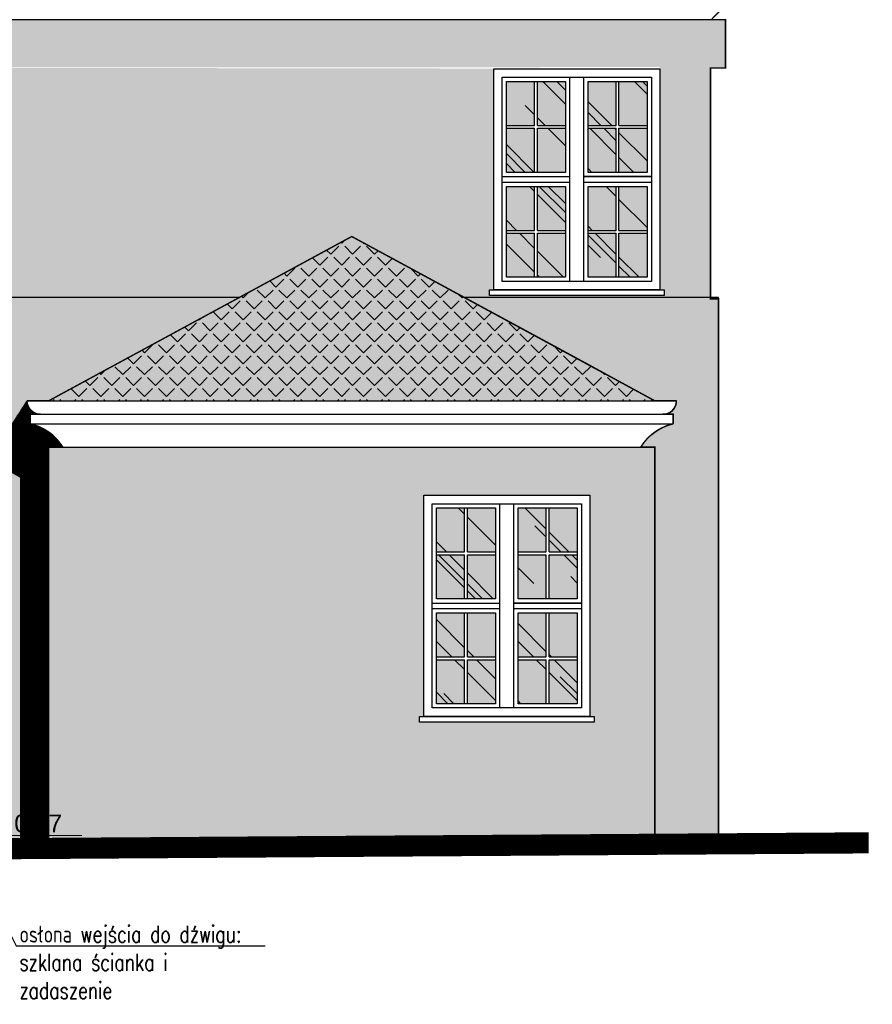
# Model space of a CAD drawing. Header units: millimetres. Extents: x -33628 to -373, y -3399 to 2697.
# Tile 5 of 99: x -31501 to -30895, y -1284 to -585. Entities that reach past the tile are written whole.
import ezdxf
from ezdxf import colors
from ezdxf.entities.mleader import LeaderData, LeaderLine
from ezdxf.math import Vec2, Vec3

# ---------------------------------------------------------------- set-up
doc = ezdxf.new("R2010")
doc.units = ezdxf.units.MM
doc.header["$LTSCALE"] = 0.2
doc.header["$MEASUREMENT"] = 0
for name, color, linetype, true_color in [('_md-cokół', 7, 'Continuous', 0xb90000), ('_md-dach czerwień', 7, 'Continuous', 0xff7c51), ('_md-kolor 1', 7, 'Continuous', 0xffd2a8), ('_md-kolor 2', 7, 'Continuous', 0xffc31e), ('_md-szyby tło', 7, 'Continuous', 0xd6f4fe)]:
    doc.layers.add(name, color=color, linetype=linetype, true_color=true_color)
for name, color, linetype in [('_MD-DACHÓWKA', 7, 'Continuous'), ('_md-elewacje', 7, 'Continuous'), ('_md-elewacje-obrysowe', 2, 'Continuous'), ('A-opis', 7, 'Continuous'), ('A-szkło', 154, 'Continuous'), ('A-teren', 7, 'Continuous')]:
    doc.layers.add(name, color=color, linetype=linetype)
doc.layers.add('A_OPIS', color=2, linetype='Continuous', lineweight=13)
doc.styles.add('Arch-Dim', font='romans.shx', dxfattribs={"width": 0.75})
doc.styles.add('ODNOŚNIKI', font='arial.ttf')

# ---------------------------------------------------------------- blocks, each defined once
blk = doc.blocks.new('ZNAK-POZIOM przekrój')
at = {"ltscale": 10}
for p in [(0, 7.68), (-3.13, 3.12)]:
    blk.add_line(p, (0, 0), dxfattribs=at)
at = {"ltscale": 5}
blk.add_line((10.19, 3.12), (-3.13, 3.12), dxfattribs=at)
at = {"style": 'ODNOŚNIKI', "flags": 4}
for tag, p in [('ZNAK', (-2.76, 3.59)), ('POZIOM', (0.61, 3.59))]:
    blk.add_attdef(tag, p, '', height=2.5, dxfattribs=at)
blk = doc.blocks.new('_Dot')
at = {"color": 0, "linetype": 'ByBlock', "lineweight": -2}
blk.add_line((-0.5, 0), (-1, 0), dxfattribs=at)
at = {"color": 0, "linetype": 'ByBlock', "const_width": 0.5}
blk.add_lwpolyline([(-0.25, 0, 1), (0.25, 0, 1)], format="xyb", close=True, dxfattribs=at)

msp = doc.modelspace()

# ---------------------------------------------------------------- hatches: boundary and pattern name
at = {"layer": '_md-cokół'}
h = msp.add_hatch(color=256, dxfattribs=at)
h.dxf.hatch_style = 1
h.paths.add_polyline_path([(-31480.29, -1168.3), (-31480.29, -1143.46), (-31500.34, -1143.46), (-31500.34, -1168.43)])
h.paths.add_polyline_path([(-31522.83, -1168.58), (-31528.79, -1143.46), (-31628.31, -1143.46), (-31628.31, -1164.25)])
h.paths.add_polyline_path([(-31522.83, -1168.28), (-31500.34, -1168.43), (-31500.34, -1143.46), (-31528.79, -1143.46)])
h = msp.add_hatch(color=256, dxfattribs=at)
h.dxf.hatch_style = 1
h.paths.add_polyline_path([(-31049.65, -1165.36), (-31049.65, -1143.46), (-31480.29, -1143.46), (-31480.29, -1168.3)])
h.paths.add_polyline_path([(-31004.45, -1165.06), (-31004.45, -1143.46), (-31049.65, -1143.46), (-31049.65, -1165.36)])
at = {"layer": '_md-dach czerwień'}
h = msp.add_hatch(color=256, dxfattribs=at)
h.dxf.hatch_style = 1
h.paths.add_polyline_path([(-31049.65, -855.46), (-31106.49, -824.42), (-31264.97, -738.77), (-31423.45, -824.42), (-31480.29, -855.46)])
at = {"layer": '_MD-DACHÓWKA'}
h = msp.add_hatch(dxfattribs=at)
h.set_pattern_fill('ANGLE', color=256, scale=40, angle=45)
h.set_pattern_definition([(45, (595.056, -1560.246), (-7.7781746, 7.7781746), [8, -3]), (135, (595.056, -1560.246), (-7.7781746, -7.7781746), [8, -3])])
h.paths.add_polyline_path([(-31049.65, -855.46), (-31106.49, -824.42), (-31264.97, -738.77), (-31423.45, -824.42), (-31480.29, -855.46)])
at = {"layer": '_md-kolor 1'}
h = msp.add_hatch(color=256, dxfattribs=at)
h.dxf.hatch_style = 1
h.paths.add_polyline_path([(-31046.12, -618.47), (-30999.45, -618.45), (-30999.45, -584.81), (-31009.45, -584.81), (-31639.62, -584.81), (-31639.63, -618.81)])
h = msp.add_hatch(color=256, dxfattribs=at)
h.dxf.hatch_style = 1
h.paths.add_polyline_path([(-31480.29, -855.46), (-31423.45, -824.42), (-31345.01, -782.03), (-31619.05, -782.03), (-31619.05, -897.9), (-31554.57, -922.53), (-31529.44, -922.53), (-31529.44, -932.12), (-31507.83, -940.38), (-31507.76, -940.38), (-31507.76, -942.38), (-31507.76, -1068.02), (-31500.34, -1075.69), (-31500.34, -909.66), (-31515.21, -901.3), (-31515.21, -885.81), (-31495.63, -855.46), (-31480.29, -855.46)])
h.paths.add_polyline_path([(-31570.02, -922.53), (-31619.05, -903.8), (-31619.05, -922.53)])
h.paths.add_polyline_path([(-31500.34, -1143.46), (-31500.34, -1075.69), (-31507.76, -1068.02), (-31507.76, -1143.46)])
h = msp.add_hatch(color=256, dxfattribs=at)
h.dxf.hatch_style = 1
h.paths.add_polyline_path([(-31004.45, -1143.46), (-31004.45, -782.03), (-31184.93, -782.03), (-31106.49, -824.42), (-31049.65, -855.46), (-31034.31, -855.46, -0.414229), (-31043.88, -865.03), (-31036.53, -865.03), (-31036.53, -871.79, 0.203197), (-31059.65, -888.31), (-31049.65, -888.31), (-31049.65, -1143.46)])
at = {"layer": '_md-kolor 1', "transparency": 33554687}
h = msp.add_hatch(dxfattribs=at)
h.set_pattern_fill('ANSI37', color=256)
h.set_pattern_definition([(45, (0, 10.33097), (-0.08838834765, 0.08838834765), []), (135, (0, 10.33097), (-0.08838834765, -0.08838834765), [])])
edge = h.paths.add_edge_path()
edge.add_line((-31495.63, -855.46), (-31515.21, -885.81))
edge.add_line((-31515.21, -885.81), (-31515.21, -901.3))
edge.add_line((-31515.21, -901.3), (-31500.34, -909.66))
edge.add_line((-31500.34, -909.66), (-31500.34, -1173.43))
edge.add_line((-31500.34, -1173.43), (-31480.29, -1173.43))
edge.add_line((-31480.29, -1173.43), (-31480.29, -888.31))
edge.add_line((-31480.29, -888.31), (-31470.29, -888.31))
edge.add_arc((-31501.33, -907.33), 36.4, 31.49637, 77.44013)
edge.add_line((-31493.42, -871.79), (-31493.42, -865.03))
edge.add_line((-31493.42, -865.03), (-31486.06, -865.03))
edge.add_arc((-31486.06, -855.46), 9.57, 179.99691, 270, ccw=False)
at = {"layer": '_md-kolor 1'}
h = msp.add_hatch(color=256, dxfattribs=at)
h.dxf.hatch_style = 1
h.paths.add_polyline_path([(-31480.29, -989.43), (-31213.83, -989.43), (-31213.83, -1079.53), (-31216.83, -1079.53), (-31216.83, -1083.53), (-31092.83, -1083.53), (-31092.83, -1079.53), (-31095.83, -1079.53), (-31095.83, -989.43), (-31049.65, -989.43), (-31049.65, -1143.46), (-31434.82, -1143.46), (-31480.29, -1096.43)])
h.paths.add_polyline_path([(-31480.29, -989.43), (-31480.29, -929.38), (-31480.29, -888.31), (-31049.65, -888.31), (-31049.65, -989.43), (-31095.83, -989.43), (-31095.83, -922.53), (-31213.83, -922.53), (-31213.83, -989.43)])
h = msp.add_hatch(color=256, dxfattribs=at)
h.dxf.hatch_style = 1
h.paths.add_polyline_path([(-31480.29, -1143.46), (-31434.82, -1143.46), (-31480.29, -1096.43)])
at = {"layer": '_md-kolor 2'}
h = msp.add_hatch(color=256, dxfattribs=at)
h.dxf.hatch_style = 1
h.paths.add_polyline_path([(-31639.65, -780.7), (-31526.44, -780.7), (-31526.44, -776.7), (-31529.44, -776.7), (-31529.44, -681.53), (-31164.12, -681.53), (-31164.12, -776.7), (-31167.12, -776.7), (-31167.12, -780.7), (-31043.12, -780.7), (-31043.12, -776.7), (-31046.12, -776.7), (-31046.12, -681.53), (-31010.18, -681.53), (-31010.12, -782.03), (-31184.93, -782.03), (-31264.97, -738.77), (-31345.01, -782.03), (-31639.65, -782.03)])
h.paths.add_polyline_path([(-31529.44, -681.53), (-31529.44, -619.7), (-31639.63, -618.81), (-31046.12, -619.7), (-31164.12, -619.7), (-31164.12, -681.53)])
h = msp.add_hatch(color=256, dxfattribs=at)
h.dxf.hatch_style = 1
h.paths.add_polyline_path([(-31010.12, -681.53), (-31010.21, -619.03), (-30999.45, -619.03), (-30999.45, -618.45), (-31046.12, -618.47), (-31046.12, -619.7), (-31046.12, -681.53)])
at = {"layer": '_md-szyby tło'}
h = msp.add_hatch(color=256, dxfattribs=at)
h.dxf.hatch_style = 1
h.paths.add_polyline_path([(-31055.12, -628.7), (-31055.12, -659.95), (-31075.12, -659.95), (-31075.12, -628.7)])
h.paths.add_polyline_path([(-31077.12, -659.95), (-31097.12, -659.95), (-31097.12, -628.7), (-31077.12, -628.7)])
h.paths.add_polyline_path([(-31097.12, -693.2), (-31097.12, -661.95), (-31077.12, -661.95), (-31077.12, -693.2)])
h.paths.add_polyline_path([(-31055.12, -693.2), (-31075.12, -693.2), (-31075.12, -661.95), (-31055.12, -661.95)])
h.paths.add_polyline_path([(-31055.12, -703.2), (-31055.12, -734.45), (-31075.12, -734.45), (-31075.12, -703.2)])
h.paths.add_polyline_path([(-31077.12, -734.45), (-31097.12, -734.45), (-31097.12, -703.2), (-31077.12, -703.2)])
h.paths.add_polyline_path([(-31097.12, -767.7), (-31097.12, -736.45), (-31077.12, -736.45), (-31077.12, -767.7)])
h.paths.add_polyline_path([(-31055.12, -767.7), (-31075.12, -767.7), (-31075.12, -736.45), (-31055.12, -736.45)])
h.paths.add_polyline_path([(-31113.12, -767.7), (-31133.12, -767.7), (-31133.12, -736.45), (-31113.12, -736.45)])
h.paths.add_polyline_path([(-31155.12, -767.7), (-31155.12, -736.45), (-31135.12, -736.45), (-31135.12, -767.7)])
h.paths.add_polyline_path([(-31135.12, -734.45), (-31155.12, -734.45), (-31155.12, -703.2), (-31135.12, -703.2)])
h.paths.add_polyline_path([(-31155.12, -693.2), (-31155.12, -661.95), (-31135.12, -661.95), (-31135.12, -693.2)])
h.paths.add_polyline_path([(-31113.12, -693.2), (-31133.12, -693.2), (-31133.12, -661.95), (-31113.12, -661.95)])
h.paths.add_polyline_path([(-31113.12, -703.2), (-31113.12, -734.45), (-31133.12, -734.45), (-31133.12, -703.2)])
h.paths.add_polyline_path([(-31135.12, -659.95), (-31155.12, -659.95), (-31155.12, -628.7), (-31135.12, -628.7)])
h.paths.add_polyline_path([(-31113.12, -628.7), (-31113.12, -659.95), (-31133.12, -659.95), (-31133.12, -628.7)])
h = msp.add_hatch(color=256, dxfattribs=at)
h.dxf.hatch_style = 1
h.paths.add_polyline_path([(-31104.83, -1070.53), (-31124.83, -1070.53), (-31124.83, -1039.28), (-31104.83, -1039.28)])
h.paths.add_polyline_path([(-31146.83, -1070.53), (-31146.83, -1039.28), (-31126.83, -1039.28), (-31126.83, -1070.53)])
h.paths.add_polyline_path([(-31126.83, -1037.28), (-31146.83, -1037.28), (-31146.83, -1006.03), (-31126.83, -1006.03)])
h.paths.add_polyline_path([(-31104.83, -1006.03), (-31104.83, -1037.28), (-31124.83, -1037.28), (-31124.83, -1006.03)])
h.paths.add_polyline_path([(-31104.83, -996.03), (-31124.83, -996.03), (-31124.83, -964.78), (-31104.83, -964.78)])
h.paths.add_polyline_path([(-31146.83, -996.03), (-31146.83, -964.78), (-31126.83, -964.78), (-31126.83, -996.03)])
h.paths.add_polyline_path([(-31126.83, -962.78), (-31146.83, -962.78), (-31146.83, -931.53), (-31126.83, -931.53)])
h.paths.add_polyline_path([(-31104.83, -931.53), (-31104.83, -962.78), (-31124.83, -962.78), (-31124.83, -931.53)])
h.paths.add_polyline_path([(-31162.83, -931.53), (-31162.83, -962.78), (-31182.83, -962.78), (-31182.83, -931.53)])
h.paths.add_polyline_path([(-31184.83, -962.78), (-31204.83, -962.78), (-31204.83, -931.53), (-31184.83, -931.53)])
h.paths.add_polyline_path([(-31162.83, -1006.03), (-31162.83, -1037.28), (-31182.83, -1037.28), (-31182.83, -1006.03)])
h.paths.add_polyline_path([(-31184.83, -1037.28), (-31204.83, -1037.28), (-31204.83, -1006.03), (-31184.83, -1006.03)])
h.paths.add_polyline_path([(-31204.83, -1070.53), (-31204.83, -1039.28), (-31184.83, -1039.28), (-31184.83, -1070.53)])
h.paths.add_polyline_path([(-31204.83, -996.03), (-31204.83, -964.78), (-31184.83, -964.78), (-31184.83, -996.03)])
h.paths.add_polyline_path([(-31162.83, -996.03), (-31182.83, -996.03), (-31182.83, -964.78), (-31162.83, -964.78)])
h.paths.add_polyline_path([(-31162.83, -1070.53), (-31182.83, -1070.53), (-31182.83, -1039.28), (-31162.83, -1039.28)])
at = {"layer": 'A-szkło', "transparency": 33554679}
h = msp.add_hatch(dxfattribs=at)
h.set_pattern_fill('AR-RROOF', color=256, scale=50, angle=225)
h.set_pattern_definition([(315, (-2761.384, -1560.92), (113.137085, -42.42641), [750, -100, 250, -50]), (315, (-2696.68, -1590.266), (11.66726, 82.37794), [150, -16.5, 300, -37.5]), (315, (-2713.654, -1548.547), (207.53584, -160.159686), [400, -70, 200, -50])])
h.paths.add_polyline_path([(-31055.12, -628.7), (-31055.12, -659.95), (-31075.12, -659.95), (-31075.12, -628.7)])
h.paths.add_polyline_path([(-31077.12, -659.95), (-31097.12, -659.95), (-31097.12, -628.7), (-31077.12, -628.7)])
h.paths.add_polyline_path([(-31097.12, -693.2), (-31097.12, -661.95), (-31077.12, -661.95), (-31077.12, -693.2)])
h.paths.add_polyline_path([(-31055.12, -693.2), (-31075.12, -693.2), (-31075.12, -661.95), (-31055.12, -661.95)])
h.paths.add_polyline_path([(-31055.12, -703.2), (-31055.12, -734.45), (-31075.12, -734.45), (-31075.12, -703.2)])
h.paths.add_polyline_path([(-31077.12, -734.45), (-31097.12, -734.45), (-31097.12, -703.2), (-31077.12, -703.2)])
h.paths.add_polyline_path([(-31097.12, -767.7), (-31097.12, -736.45), (-31077.12, -736.45), (-31077.12, -767.7)])
h.paths.add_polyline_path([(-31055.12, -767.7), (-31075.12, -767.7), (-31075.12, -736.45), (-31055.12, -736.45)])
h.paths.add_polyline_path([(-31113.12, -767.7), (-31133.12, -767.7), (-31133.12, -736.45), (-31113.12, -736.45)])
h.paths.add_polyline_path([(-31155.12, -767.7), (-31155.12, -736.45), (-31135.12, -736.45), (-31135.12, -767.7)])
h.paths.add_polyline_path([(-31135.12, -734.45), (-31155.12, -734.45), (-31155.12, -703.2), (-31135.12, -703.2)])
h.paths.add_polyline_path([(-31155.12, -693.2), (-31155.12, -661.95), (-31135.12, -661.95), (-31135.12, -693.2)])
h.paths.add_polyline_path([(-31113.12, -693.2), (-31133.12, -693.2), (-31133.12, -661.95), (-31113.12, -661.95)])
h.paths.add_polyline_path([(-31113.12, -703.2), (-31113.12, -734.45), (-31133.12, -734.45), (-31133.12, -703.2)])
h.paths.add_polyline_path([(-31135.12, -659.95), (-31155.12, -659.95), (-31155.12, -628.7), (-31135.12, -628.7)])
h.paths.add_polyline_path([(-31113.12, -628.7), (-31113.12, -659.95), (-31133.12, -659.95), (-31133.12, -628.7)])
h = msp.add_hatch(dxfattribs=at)
h.set_pattern_fill('AR-RROOF', color=256, scale=50, angle=225)
h.set_pattern_definition([(315, (-2811.095, -1560.246), (113.137085, -42.42641), [750, -100, 250, -50]), (315, (-2746.395, -1589.59), (11.66726, 82.37794), [150, -16.5, 300, -37.5]), (315, (-2763.365, -1547.872), (207.53584, -160.159686), [400, -70, 200, -50])])
h.paths.add_polyline_path([(-31104.83, -1070.53), (-31124.83, -1070.53), (-31124.83, -1039.28), (-31104.83, -1039.28)])
h.paths.add_polyline_path([(-31146.83, -1070.53), (-31146.83, -1039.28), (-31126.83, -1039.28), (-31126.83, -1070.53)])
h.paths.add_polyline_path([(-31126.83, -1037.28), (-31146.83, -1037.28), (-31146.83, -1006.03), (-31126.83, -1006.03)])
h.paths.add_polyline_path([(-31104.83, -1006.03), (-31104.83, -1037.28), (-31124.83, -1037.28), (-31124.83, -1006.03)])
h.paths.add_polyline_path([(-31104.83, -996.03), (-31124.83, -996.03), (-31124.83, -964.78), (-31104.83, -964.78)])
h.paths.add_polyline_path([(-31146.83, -996.03), (-31146.83, -964.78), (-31126.83, -964.78), (-31126.83, -996.03)])
h.paths.add_polyline_path([(-31126.83, -962.78), (-31146.83, -962.78), (-31146.83, -931.53), (-31126.83, -931.53)])
h.paths.add_polyline_path([(-31104.83, -931.53), (-31104.83, -962.78), (-31124.83, -962.78), (-31124.83, -931.53)])
h.paths.add_polyline_path([(-31162.83, -931.53), (-31162.83, -962.78), (-31182.83, -962.78), (-31182.83, -931.53)])
h.paths.add_polyline_path([(-31184.83, -962.78), (-31204.83, -962.78), (-31204.83, -931.53), (-31184.83, -931.53)])
h.paths.add_polyline_path([(-31162.83, -1006.03), (-31162.83, -1037.28), (-31182.83, -1037.28), (-31182.83, -1006.03)])
h.paths.add_polyline_path([(-31184.83, -1037.28), (-31204.83, -1037.28), (-31204.83, -1006.03), (-31184.83, -1006.03)])
h.paths.add_polyline_path([(-31204.83, -1070.53), (-31204.83, -1039.28), (-31184.83, -1039.28), (-31184.83, -1070.53)])
h.paths.add_polyline_path([(-31204.83, -996.03), (-31204.83, -964.78), (-31184.83, -964.78), (-31184.83, -996.03)])
h.paths.add_polyline_path([(-31162.83, -996.03), (-31182.83, -996.03), (-31182.83, -964.78), (-31162.83, -964.78)])
h.paths.add_polyline_path([(-31162.83, -1070.53), (-31182.83, -1070.53), (-31182.83, -1039.28), (-31162.83, -1039.28)])

# ---------------------------------------------------------------- linework, layer by layer
msp.add_lwpolyline([(-31495.63, -855.46), (-31515.21, -885.81), (-31515.21, -901.3), (-31500.34, -909.66), (-31500.34, -1173.43), (-31480.29, -1173.43), (-31480.29, -888.31), (-31470.29, -888.31, 0.203197), (-31493.42, -871.79), (-31493.42, -865.03), (-31486.06, -865.03, -0.414229), (-31495.63, -855.46)], format="xyb")
at = {"layer": '_md-elewacje'}
for p, q in [((-30999.45, -584.81), (-30999.45, -619.03)), ((-31010.12, -619.03), (-31010.12, -782.03)), ((-31135.12, -659.95), (-31135.12, -628.7)), ((-31133.12, -659.95), (-31133.12, -628.7)), ((-31110.12, -770.7), (-31110.12, -625.7)), ((-31100.12, -770.7), (-31100.12, -625.7)), ((-31077.12, -659.95), (-31077.12, -628.7)), ((-31075.12, -659.95), (-31075.12, -628.7)), ((-31155.12, -659.95), (-31135.12, -659.95)), ((-31155.12, -661.95), (-31135.12, -661.95)), ((-31135.12, -693.2), (-31135.12, -661.95)), ((-31133.12, -659.95), (-31113.12, -659.95)), ((-31133.12, -693.2), (-31133.12, -661.95)), ((-31133.12, -661.95), (-31113.12, -661.95)), ((-31097.12, -659.95), (-31077.12, -659.95)), ((-31097.12, -661.95), (-31077.12, -661.95)), ((-31077.12, -693.2), (-31077.12, -661.95)), ((-31075.12, -659.95), (-31055.12, -659.95)), ((-31075.12, -693.2), (-31075.12, -661.95)), ((-31075.12, -661.95), (-31055.12, -661.95)), ((-31158.12, -696.2), (-31110.12, -696.2)), ((-31100.12, -696.2), (-31052.12, -696.2)), ((-31158.12, -700.2), (-31110.12, -700.2)), ((-31135.12, -734.45), (-31135.12, -703.2)), ((-31133.12, -734.45), (-31133.12, -703.2)), ((-31100.12, -700.2), (-31052.12, -700.2)), ((-31077.12, -734.45), (-31077.12, -703.2)), ((-31075.12, -734.45), (-31075.12, -703.2)), ((-31155.12, -734.45), (-31135.12, -734.45)), ((-31155.12, -736.45), (-31135.12, -736.45)), ((-31135.12, -767.7), (-31135.12, -736.45)), ((-31133.12, -734.45), (-31113.12, -734.45)), ((-31133.12, -767.7), (-31133.12, -736.45)), ((-31133.12, -736.45), (-31113.12, -736.45)), ((-31097.12, -734.45), (-31077.12, -734.45)), ((-31097.12, -736.45), (-31077.12, -736.45)), ((-31077.12, -767.7), (-31077.12, -736.45)), ((-31075.12, -734.45), (-31055.12, -734.45)), ((-31075.12, -767.7), (-31075.12, -736.45)), ((-31075.12, -736.45), (-31055.12, -736.45)), ((-31345.01, -782.03), (-31639.65, -782.03)), ((-31004.45, -782.03), (-31184.93, -782.03)), ((-31004.45, -1172.03), (-31004.45, -782.03)), ((-31495.63, -855.46), (-31034.31, -855.46)), ((-31493.42, -865.03), (-31036.53, -865.03)), ((-31493.42, -871.79), (-31036.53, -871.79)), ((-31480.29, -888.31), (-31049.65, -888.31)), ((-31159.83, -1073.53), (-31159.83, -928.53)), ((-31149.83, -1073.53), (-31149.83, -928.53)), ((-31184.83, -962.78), (-31184.83, -931.53)), ((-31182.83, -962.78), (-31182.83, -931.53)), ((-31126.83, -962.78), (-31126.83, -931.53)), ((-31124.83, -962.78), (-31124.83, -931.53)), ((-31204.83, -962.78), (-31184.83, -962.78)), ((-31204.83, -964.78), (-31184.83, -964.78)), ((-31184.83, -996.03), (-31184.83, -964.78)), ((-31182.83, -962.78), (-31162.83, -962.78)), ((-31182.83, -964.78), (-31162.83, -964.78)), ((-31182.83, -996.03), (-31182.83, -964.78)), ((-31146.83, -962.78), (-31126.83, -962.78)), ((-31146.83, -964.78), (-31126.83, -964.78)), ((-31126.83, -996.03), (-31126.83, -964.78)), ((-31124.83, -962.78), (-31104.83, -962.78)), ((-31124.83, -964.78), (-31104.83, -964.78)), ((-31124.83, -996.03), (-31124.83, -964.78)), ((-31207.83, -999.03), (-31159.83, -999.03)), ((-31149.83, -999.03), (-31101.83, -999.03)), ((-31207.83, -1003.03), (-31159.83, -1003.03)), ((-31184.83, -1037.28), (-31184.83, -1006.03)), ((-31182.83, -1037.28), (-31182.83, -1006.03)), ((-31149.83, -1003.03), (-31101.83, -1003.03)), ((-31126.83, -1037.28), (-31126.83, -1006.03)), ((-31124.83, -1037.28), (-31124.83, -1006.03)), ((-31204.83, -1037.28), (-31184.83, -1037.28)), ((-31204.83, -1039.28), (-31184.83, -1039.28)), ((-31184.83, -1070.53), (-31184.83, -1039.28)), ((-31182.83, -1037.28), (-31162.83, -1037.28)), ((-31182.83, -1039.28), (-31162.83, -1039.28)), ((-31182.83, -1070.53), (-31182.83, -1039.28)), ((-31146.83, -1037.28), (-31126.83, -1037.28)), ((-31146.83, -1039.28), (-31126.83, -1039.28)), ((-31126.83, -1070.53), (-31126.83, -1039.28)), ((-31124.83, -1037.28), (-31104.83, -1037.28)), ((-31124.83, -1070.53), (-31124.83, -1039.28)), ((-31124.83, -1039.28), (-31104.83, -1039.28))]:
    msp.add_line(p, q, dxfattribs=at)
for points in [[(-31046.12, -776.7), (-31164.12, -776.7), (-31164.12, -619.7), (-31046.12, -619.7)], [(-31052.12, -770.7), (-31158.12, -770.7), (-31158.12, -625.7), (-31052.12, -625.7)], [(-31113.12, -693.2), (-31155.12, -693.2), (-31155.12, -628.7), (-31113.12, -628.7)], [(-31052.12, -696.2), (-31100.12, -696.2), (-31100.12, -625.7), (-31052.12, -625.7)], [(-31055.12, -693.2), (-31097.12, -693.2), (-31097.12, -628.7), (-31055.12, -628.7)], [(-31113.12, -767.7), (-31155.12, -767.7), (-31155.12, -703.2), (-31113.12, -703.2)], [(-31055.12, -767.7), (-31097.12, -767.7), (-31097.12, -703.2), (-31055.12, -703.2)], [(-31043.12, -780.7), (-31167.12, -780.7), (-31167.12, -776.7), (-31043.12, -776.7)], [(-31095.83, -1079.53), (-31213.83, -1079.53), (-31213.83, -922.53), (-31095.83, -922.53)], [(-31101.83, -1073.53), (-31207.83, -1073.53), (-31207.83, -928.53), (-31101.83, -928.53)], [(-31101.83, -999.03), (-31149.83, -999.03), (-31149.83, -928.53), (-31101.83, -928.53)], [(-31162.83, -996.03), (-31204.83, -996.03), (-31204.83, -931.53), (-31162.83, -931.53)], [(-31104.83, -996.03), (-31146.83, -996.03), (-31146.83, -931.53), (-31104.83, -931.53)], [(-31162.83, -1070.53), (-31204.83, -1070.53), (-31204.83, -1006.03), (-31162.83, -1006.03)], [(-31104.83, -1070.53), (-31146.83, -1070.53), (-31146.83, -1006.03), (-31104.83, -1006.03)], [(-31092.83, -1083.53), (-31216.83, -1083.53), (-31216.83, -1079.53), (-31092.83, -1079.53)]]:
    msp.add_lwpolyline(points, close=True, dxfattribs=at)
at = {"layer": '_md-elewacje-obrysowe'}
msp.add_line((-30999.45, -584.81), (-31639.62, -584.81), dxfattribs=at)
at = {"layer": '_md-elewacje-obrysowe', "const_width": 1}
for points in [[(-31004.45, -1171.87), (-31004.45, -783.03), (-31010.12, -783.03), (-31010.21, -619.03), (-30999.45, -619.03), (-30999.45, -584.81), (-31009.45, -584.81, -0.177038), (-30981.33, -568.29), (-30981.33, -561.53), (-30988.68, -561.53, 0.414229), (-30979.11, -551.96), (-30994.45, -551.96), (-31044.23, -516.96), (-31333.74, -30.66), (-32334.94, -30.66)], [(-31480.29, -929.38), (-31480.29, -888.31), (-31470.29, -888.31, 0.203197), (-31493.42, -871.79), (-31493.42, -865.03), (-31486.06, -865.03, -0.414229), (-31495.63, -855.46), (-31480.29, -855.46), (-31264.97, -738.77)], [(-31049.65, -1168.3), (-31049.65, -888.31), (-31059.65, -888.31, -0.203197), (-31036.53, -871.79), (-31036.53, -865.03), (-31043.88, -865.03, 0.414229), (-31034.31, -855.46), (-31049.65, -855.46), (-31264.97, -738.77)]]:
    msp.add_lwpolyline(points, format="xyb", dxfattribs=at)
at = {"layer": '_md-elewacje-obrysowe'}
for points in [[(-31480.29, -1172.03), (-31480.29, -888.31), (-31470.29, -888.31, 0.203197), (-31493.42, -871.79), (-31493.42, -865.03), (-31486.06, -865.03, -0.414229), (-31495.63, -855.46), (-31480.29, -855.46), (-31423.45, -824.42), (-31264.97, -738.77), (-31264.97, -738.77)], [(-31049.65, -1172.03), (-31049.65, -888.31), (-31059.65, -888.31, -0.203197), (-31036.53, -871.79), (-31036.53, -865.03), (-31043.88, -865.03, 0.414229), (-31034.31, -855.46), (-31049.65, -855.46), (-31106.49, -824.42), (-31264.97, -738.77), (-31264.97, -738.77)]]:
    msp.add_lwpolyline(points, format="xyb", dxfattribs=at)
at = {"layer": '_md-elewacje-obrysowe', "const_width": 1}
msp.add_lwpolyline([(-31480.29, -1173.3), (-31480.29, -929.38)], dxfattribs=at)
at = {"layer": 'A-teren', "const_width": 5}
for points in [[(-33510.85, -1172.03), (-32028.18, -1172.03), (-30897.65, -1164.33)], [(-33510.85, -1177.03), (-32028.17, -1177.03), (-30897.65, -1169.33)], [(-33510.85, -1182.03), (-32028.15, -1182.03), (-30897.65, -1174.33)]]:
    msp.add_lwpolyline(points, dxfattribs=at)

# ---------------------------------------------------------------- block references
at = {"layer": 'A_OPIS'}
ref = msp.add_blockref('ZNAK-POZIOM przekrój', (-31507.76, -1179.73), dxfattribs=dict(at, xscale=5, yscale=5, zscale=5, rotation=360))
ref.add_attrib('POZIOM', '0,07', (-31504.71, -1161.76), dxfattribs={"height": 12.5, "style": 'ODNOŚNIKI', "flags": 4})
ref.add_attrib('ZNAK', '-', (-31521.57, -1161.76), dxfattribs={"height": 12.5, "style": 'ODNOŚNIKI', "flags": 4})

# ---------------------------------------------------------------- leaders
at = {"layer": 'A-opis'}
ml = msp.add_multileader_mtext('Standard', dxfattribs=at)
ml.set_content('\\pxql,t4;osłona wejścia do dźwigu: szklana ścianka i zadaszenie', color=256, style='Arch-Dim')
ml.set_leader_properties(color=30)
ml.set_arrow_properties(name='DOT')
ml.build(insert=Vec2(0, 0))
ml.multileader.update_dxf_attribs({"text_left_attachment_type": 6, "text_right_attachment_type": 6, "dogleg_length": 2, "arrow_head_size": 5})
ctx = ml.context
ctx.base_point, ctx.char_height, ctx.arrow_head_size, ctx.landing_gap_size, ctx.plane_origin, ctx.plane_x_axis, ctx.plane_y_axis = Vec3(-31501.26, -1242.57), 12, 5, 0.2, Vec3(-30919.79, 2942.52), Vec3(-1, 0), Vec3(0, -1)
ctx.left_attachment, ctx.right_attachment = 6, 6
notes = []
notes.append((ctx, [(0, (1, 1, 0), (-31503.26, -1242.57), (1, 0), 2, [(1, [(-31588.73, -938.97), (-31606.44, -1039.28)], 0, [])])]))
ctx.mtext.insert, ctx.mtext.width = Vec3(-31501.06, -1228.17), 172.914
for ctx, leaders in notes:
    for number, flags, end, landing, length, lines in leaders:
        leader = LeaderData()
        leader.index, (leader.has_last_leader_line, leader.has_dogleg_vector, leader.attachment_direction) = number, flags
        leader.last_leader_point, leader.dogleg_vector, leader.dogleg_length = Vec3(end), Vec3(landing), length
        for number, points, colour, breaks in lines:
            line = LeaderLine()
            line.index, line.vertices, line.color, line.breaks = number, Vec3.list(points), colors.encode_raw_color(colour), breaks
            leader.lines.append(line)
        ctx.leaders.append(leader)

doc.saveas('drawing.dxf')
